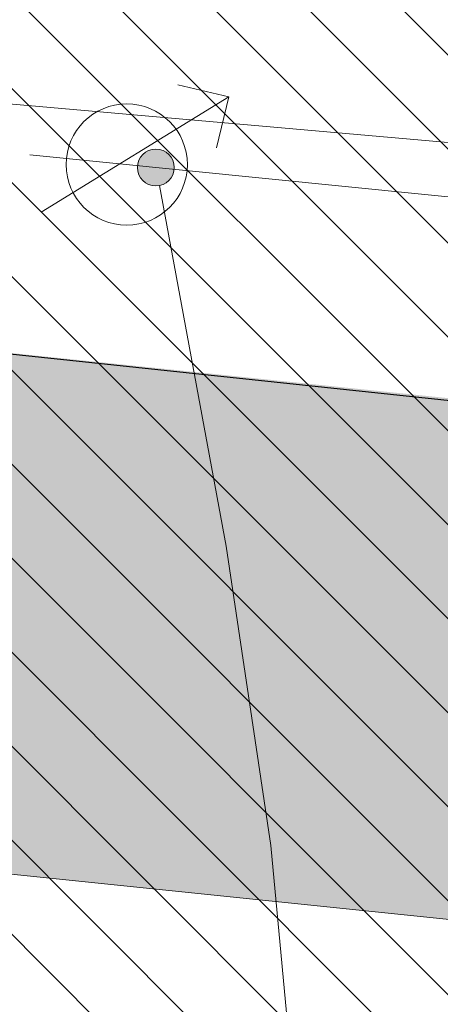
# Model space of a CAD drawing. Header units: millimetres. Extents: x -40276 to 214973, y -147941 to 35228.
# Tile 195 of 256: x -1747 to -1178, y 7200 to 8533. Entities that reach past the tile are written whole.
import ezdxf

# ---------------------------------------------------------------- set-up
doc = ezdxf.new("R2010")
doc.units = ezdxf.units.MM
doc.header["$MEASUREMENT"] = 0
for name, color, linetype in [('1._POHLED ZÁPADNÍ_2_0_plochy', 7, 'Continuous'), ('1._POHLED ZÁPADNÍ_2_2D prvky - obecné', 7, 'Continuous'), ('1._POHLED ZÁPADNÍ_2_Anotace - SP', 7, 'Continuous'), ('1._POHLED ZÁPADNÍ_2_TZB - kanalizace', 7, 'Continuous'), ('1._POHLED ZÁPADNÍ_2_TZB - voda', 7, 'Continuous'), ('1._POHLED ZÁPADNÍ_2_Výplně – Řezové', 7, 'Continuous')]:
    doc.layers.add(name, color=color, linetype=linetype)
doc.linetypes.add('kanalizace - splašková', pattern='A,0,[9,C.3 Koordinační situační výkres1.Shx,S=0.146825,R=0,X=-0.001,Y=0],-21,0', length=21)
doc.linetypes.add('vodovod - pitná voda', pattern='A,0,[1,C.3 Koordinační situační výkres1.Shx,S=0.238662,R=0,X=-7.14286e-05,Y=-0.0005],-33,0', length=33)

msp = doc.modelspace()

# ---------------------------------------------------------------- hatches: boundary and pattern name
at = {"layer": '1._POHLED ZÁPADNÍ_2_0_plochy', "linetype": 'Continuous', "lineweight": 20, "true_color": 0xffaaaa}
h = msp.add_hatch(dxfattribs=at)
h.set_pattern_fill('Izolační_tvárnice_0002', color=21, style=0, pattern_type=2)
h.set_pattern_definition([(315, (-10360.18, 9405.31), (63.6396, 63.6396), [])])
h.paths.add_polyline_path([(-10906.3, 18690.2), (-10970.7, 9084.1), (-20311.4, 10009.9), (-20479.4, 269.7), (-242.3, 419.8), (-238.4, 17796)])
at = {"layer": '1._POHLED ZÁPADNÍ_2_Anotace - SP', "linetype": 'Continuous', "lineweight": 13}
msp.add_hatch(color=154, dxfattribs=at).paths.add_polyline_path([(-1588, 8333.2), (-1586.1, 8323.6), (-1580.6, 8315.5), (-1572.5, 8310.1), (-1563, 8308.2), (-1553.4, 8310.1), (-1545.3, 8315.5), (-1539.9, 8323.6), (-1538, 8333.2), (-1539.9, 8342.8), (-1545.3, 8350.9), (-1553.4, 8356.3), (-1563, 8358.2), (-1572.5, 8356.3), (-1580.6, 8350.9), (-1586.1, 8342.8)])
at = {"layer": '1._POHLED ZÁPADNÍ_2_Výplně – Řezové', "linetype": 'Continuous', "lineweight": 13}
for points in [[(-6364.5, 8557.3), (-6436.6, 7859), (-1191.7, 7317.7), (-1191.7, 8023.4)], [(-1191.7, 8023.4), (-1191.7, 7317.7), (-1040.2, 7302), (-321.7, 7933.6)]]:
    msp.add_hatch(color=254, dxfattribs=at).paths.add_polyline_path(points)

# ---------------------------------------------------------------- linework, layer by layer
at = {"layer": '1._POHLED ZÁPADNÍ_2_2D prvky - obecné', "color": 7, "linetype": 'Continuous', "lineweight": 25}
msp.add_line((-5844.1, 8512.7), (-821.7, 7981.6), dxfattribs=at)
at = {"layer": '1._POHLED ZÁPADNÍ_2_2D prvky - obecné', "color": 7, "linetype": 'Continuous', "lineweight": 13}
msp.add_line((-6436.6, 7859), (-1041.7, 7302.2), dxfattribs=at)
at = {"layer": '1._POHLED ZÁPADNÍ_2_Anotace - SP', "color": 154, "linetype": 'Continuous', "lineweight": 13, "flags": 128}
msp.add_lwpolyline([(-1558.1, 8308.7), (-1467.9, 7820.4), (-1407.3, 7415.2), (-1376.5, 7087.4), (-1376, 6831.6), (-1406.1, 6642.2), (-1467.1, 6513.8), (-1509.3, 6470.7), (-1559.3, 6440.8), (-1683.2, 6417.7)], dxfattribs=at)
at = {"layer": '1._POHLED ZÁPADNÍ_2_Anotace - SP', "color": 154, "linetype": 'Continuous', "lineweight": 13}
msp.add_circle((-1563, 8333.2), 25, dxfattribs=at)
at = {"layer": '1._POHLED ZÁPADNÍ_2_TZB - kanalizace', "color": 8, "linetype": 'kanalizace - splašková', "lineweight": 20, "flags": 128}
msp.add_lwpolyline([(-2393.6, 8475.1), (1505.5, 8132)], dxfattribs=at)
at = {"layer": '1._POHLED ZÁPADNÍ_2_TZB - voda', "color": 8, "linetype": 'Continuous', "lineweight": 13}
for q in [(-1533.1, 8445.3), (-1480.7, 8360)]:
    msp.add_line((-1464.3, 8428.8), q, dxfattribs=at)
at = {"layer": '1._POHLED ZÁPADNÍ_2_TZB - voda', "color": 8, "linetype": 'Continuous', "lineweight": 20}
msp.add_line((-1718.6, 8272.7), (-1464.3, 8428.8), dxfattribs=at)
at = {"layer": '1._POHLED ZÁPADNÍ_2_TZB - voda', "color": 8, "linetype": 'vodovod - pitná voda', "lineweight": 20, "flags": 128}
msp.add_lwpolyline([(1305.6, 15805.9), (1120.1, 15827.7), (929, 8083.1), (-1733.8, 8350.4)], dxfattribs=at)
at = {"layer": '1._POHLED ZÁPADNÍ_2_TZB - voda', "color": 8, "linetype": 'Continuous', "lineweight": 20}
msp.add_circle((-1602.4, 8337.2), 82.1, dxfattribs=at)

doc.saveas('drawing.dxf')
